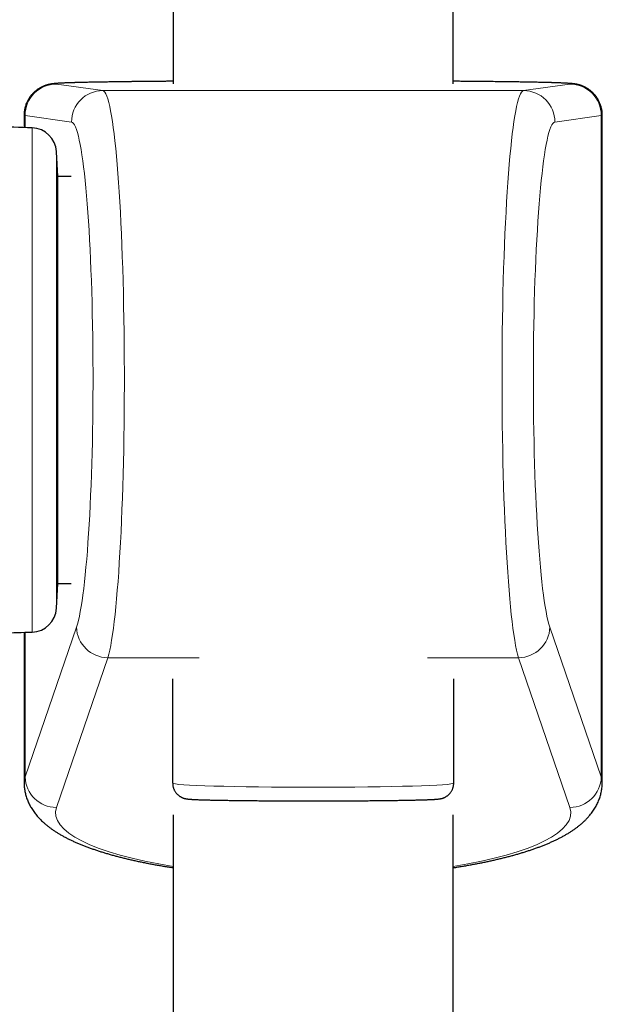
# Model space of a CAD drawing. Header units: millimetres. Extents: x 8 to 976, y 12 to 975.
# Tile 13 of 256: x 382 to 419, y 592 to 655. Entities that reach past the tile are written whole.
import ezdxf

# ---------------------------------------------------------------- set-up
doc = ezdxf.new("R2010")
doc.units = ezdxf.units.MM

msp = doc.modelspace()

# ---------------------------------------------------------------- linework, layer by layer
at = {"color": 7, "linetype": 'Continuous', "lineweight": 30}
for p, q in [((409.587, 650.875), (409.587, 939.673)), ((391.787, 796.442), (391.787, 650.875)), ((382.295, 648.875), (382.295, 648.089)), ((419.079, 606.416), (419.079, 648.875)), ((384.442, 644.977), (384.359, 646.558)), ((385.285, 644.977), (384.442, 644.977)), ((384.442, 619.077), (384.442, 644.977)), ((384.359, 617.496), (384.442, 619.077)), ((384.442, 619.077), (385.285, 619.077)), ((382.295, 615.965), (382.295, 606.416)), ((391.748, 606.369), (391.748, 613.007)), ((409.626, 606.369), (409.626, 613.007)), ((391.787, 604.356), (391.787, 343.87)), ((409.587, 343.87), (409.587, 604.356))]:
    msp.add_line(p, q, dxfattribs=at)
at = {"color": 252, "linetype": 'Continuous', "lineweight": 0}
for p, q in [((384.354, 650.858), (387.306, 650.445)), ((414.068, 650.445), (417.02, 650.858)), ((387.306, 650.445), (414.068, 650.445)), ((382.361, 648.858), (382.361, 648.087)), ((385.313, 648.445), (382.361, 648.858)), ((419.013, 648.858), (416.061, 648.445)), ((419.013, 648.858), (419.013, 606.76)), ((382.81, 615.981), (382.81, 648.074)), ((384.359, 646.558), (384.359, 617.496)), ((382.361, 606.76), (385.63, 616.293)), ((415.745, 616.293), (419.013, 606.76)), ((382.361, 615.967), (382.361, 606.76)), ((387.622, 614.352), (384.354, 604.818)), ((387.622, 614.352), (393.424, 614.352)), ((407.95, 614.352), (413.752, 614.352)), ((417.02, 604.818), (413.752, 614.352))]:
    msp.add_line(p, q, dxfattribs=at)
for centre, radius, start, end in [((384.36, 648.86), 1.999, 90.16805, 180.03349), ((417.014, 648.86), 1.999, 359.96651, 89.8319), ((387.312, 648.446), 1.999, 90.16806, 180.0335), ((414.062, 648.446), 1.999, 359.9665, 89.83194), ((387.644, 616.367), 2.016, 182.10494, 269.39341), ((413.73, 616.367), 2.016, 270.60661, 357.89506), ((384.375, 606.834), 2.016, 182.10487, 269.39351), ((416.999, 606.834), 2.016, 270.60654, 357.89513)]:
    msp.add_arc(centre, radius, start, end, dxfattribs=at)
at = {"color": 7, "linetype": 'Continuous', "lineweight": 30}
for centre, radius, start, end in [((367.712, 148.302), 500, 88.26968, 88.53757), ((382.761, 646.475), 1.6, 3, 88.26968), ((382.761, 617.58), 1.6, 271.73032, 357), ((367.712, 1115.753), 500, 271.30285, 271.73032)]:
    msp.add_arc(centre, radius, start, end, dxfattribs=at)
at = {"color": 252, "linetype": 'Continuous', "lineweight": 0}
for centre, major_axis, ratio, start_param, end_param in [((400.687, 650.875), (16.392, 0), 0.011892, 2.144756, 3.226257), ((400.687, 650.875), (16.392, 0), 0.011892, 6.198521, 7.280022), ((387.29, 632.131), (0, 18.315), 0.0756, 3.384281, 6.271294), ((414.084, 632.131), (0, 18.315), 0.0756, 0.011891, 2.898905), ((400.687, 648.875), (18.392, 0), 0.010599, 3.141593, 3.226257), ((400.687, 648.875), (18.392, 0), 0.010599, 6.198521, 6.283185), ((385.297, 632.131), (0, 16.315), 0.084868, 3.384281, 6.271294), ((416.077, 632.131), (0, 16.315), 0.084868, 0.011891, 2.898905), ((400.687, 606.416), (18.392, 0), 0.220646, 3.056928, 3.141599), ((400.687, 606.416), (18.392, 0), 0.220646, 0.000003, 0.084665), ((400.687, 606.369), (8.939, 0), 0.029047, 3.141593, 6.283185), ((400.687, 604.475), (16.392, 0), 0.247568, 3.056928, 4.13843), ((400.687, 604.475), (16.392, 0), 0.247568, 5.286348, 6.36785)]:
    msp.add_ellipse(centre, major_axis=major_axis, ratio=ratio, start_param=start_param, end_param=end_param, dxfattribs=at)
at = {"color": 7, "linetype": 'Continuous', "lineweight": 30}
for points, knots in [([(391.787, 651.039), (391.731, 651.038), (391.583, 651.037), (391.348, 651.035), (391.082, 651.033), (390.821, 651.031), (390.562, 651.028), (390.308, 651.026), (390.058, 651.023), (389.812, 651.021), (389.57, 651.018), (389.332, 651.016), (389.099, 651.013), (388.87, 651.01), (388.646, 651.007), (388.427, 651.004), (388.212, 651.002), (388.001, 650.999), (387.796, 650.996), (387.596, 650.992), (387.4, 650.989), (387.21, 650.986), (387.025, 650.983), (386.845, 650.98), (386.67, 650.976), (386.501, 650.973), (386.337, 650.97), (386.178, 650.966), (386.025, 650.963), (385.877, 650.959), (385.734, 650.955), (385.597, 650.952), (385.466, 650.948), (385.339, 650.944), (385.219, 650.941), (385.103, 650.937), (384.993, 650.933), (384.888, 650.929), (384.788, 650.924), (384.692, 650.92), (384.6, 650.916), (384.511, 650.911), (384.423, 650.905), (384.33, 650.899), (384.246, 650.892), (384.174, 650.884), (384.122, 650.878), (384.077, 650.872), (384.035, 650.866), (383.995, 650.859), (383.955, 650.852), (383.914, 650.844), (383.873, 650.835), (383.83, 650.825), (383.786, 650.813), (383.739, 650.8), (383.69, 650.785), (383.638, 650.767), (383.582, 650.747), (383.523, 650.723), (383.46, 650.695), (383.393, 650.663), (383.323, 650.625), (383.249, 650.582), (383.174, 650.533), (383.097, 650.478), (383.02, 650.418), (382.944, 650.352), (382.871, 650.281), (382.8, 650.205), (382.732, 650.125), (382.669, 650.041), (382.61, 649.953), (382.555, 649.862), (382.505, 649.768), (382.458, 649.668), (382.416, 649.562), (382.378, 649.45), (382.348, 649.336), (382.325, 649.222), (382.308, 649.108), (382.298, 648.994), (382.294, 648.916), (382.296, 648.876), (382.296, 648.875)], [0, 0, 0, 0, 0.010848, 0.028342, 0.045838, 0.063335, 0.080835, 0.098337, 0.115842, 0.133349, 0.15086, 0.168373, 0.18589, 0.203411, 0.220936, 0.238465, 0.256, 0.273541, 0.291088, 0.308642, 0.326204, 0.343776, 0.361357, 0.378951, 0.396557, 0.414178, 0.431817, 0.449476, 0.467159, 0.48487, 0.502613, 0.520395, 0.538224, 0.55611, 0.574068, 0.592113, 0.610271, 0.628575, 0.647074, 0.665838, 0.684982, 0.7047, 0.725354, 0.747763, 0.774517, 0.790511, 0.801321, 0.810452, 0.818207, 0.824924, 0.830851, 0.836173, 0.841032, 0.845547, 0.849814, 0.853919, 0.857941, 0.861946, 0.865978, 0.870102, 0.874373, 0.878832, 0.88351, 0.888413, 0.893529, 0.898826, 0.904267, 0.909815, 0.91544, 0.921118, 0.926833, 0.932573, 0.938332, 0.944103, 0.949883, 0.955669, 0.962093, 0.968486, 0.97483, 0.981128, 0.987381, 0.993591, 0.999761, 1, 1, 1, 1]), ([(419.078, 648.875), (419.078, 648.91), (419.077, 648.982), (419.068, 649.092), (419.053, 649.203), (419.031, 649.312), (419.004, 649.419), (418.972, 649.524), (418.933, 649.626), (418.89, 649.725), (418.842, 649.821), (418.789, 649.914), (418.732, 650.003), (418.671, 650.088), (418.606, 650.169), (418.538, 650.245), (418.467, 650.317), (418.394, 650.384), (418.32, 650.445), (418.245, 650.502), (418.17, 650.553), (418.097, 650.599), (418.026, 650.639), (417.957, 650.674), (417.893, 650.705), (417.832, 650.731), (417.774, 650.753), (417.721, 650.773), (417.67, 650.789), (417.622, 650.804), (417.578, 650.816), (417.535, 650.827), (417.494, 650.837), (417.454, 650.845), (417.416, 650.853), (417.378, 650.86), (417.339, 650.866), (417.3, 650.872), (417.259, 650.877), (417.213, 650.883), (417.16, 650.888), (417.091, 650.895), (417.01, 650.901), (416.92, 650.907), (416.832, 650.912), (416.741, 650.917), (416.645, 650.922), (416.543, 650.926), (416.437, 650.931), (416.327, 650.935), (416.213, 650.939), (416.093, 650.943), (415.969, 650.946), (415.839, 650.95), (415.703, 650.954), (415.563, 650.957), (415.416, 650.961), (415.265, 650.965), (415.108, 650.968), (414.946, 650.971), (414.779, 650.975), (414.606, 650.978), (414.428, 650.982), (414.245, 650.985), (414.056, 650.988), (413.863, 650.991), (413.664, 650.994), (413.461, 650.997), (413.253, 651), (413.04, 651.003), (412.822, 651.006), (412.6, 651.009), (412.373, 651.012), (412.141, 651.014), (411.905, 651.017), (411.665, 651.02), (411.421, 651.022), (411.172, 651.025), (410.92, 651.027), (410.663, 651.03), (410.403, 651.032), (410.139, 651.034), (409.871, 651.036), (409.687, 651.038), (409.591, 651.039), (409.587, 651.039)], [0, 0, 0, 0, 0.005673, 0.011766, 0.01782, 0.023837, 0.029817, 0.03576, 0.041666, 0.047534, 0.053362, 0.05915, 0.064895, 0.070594, 0.076242, 0.081833, 0.087359, 0.092807, 0.098161, 0.1034, 0.108499, 0.113431, 0.118173, 0.122716, 0.127064, 0.13124, 0.135284, 0.139243, 0.143174, 0.147137, 0.151179, 0.155373, 0.159796, 0.164533, 0.169685, 0.175371, 0.181743, 0.188999, 0.197416, 0.20742, 0.21973, 0.235837, 0.260247, 0.282066, 0.30231, 0.321426, 0.341668, 0.361115, 0.38006, 0.398675, 0.417059, 0.435274, 0.453361, 0.471349, 0.489259, 0.507106, 0.524903, 0.542657, 0.560377, 0.578067, 0.595731, 0.613375, 0.631, 0.64861, 0.666205, 0.683789, 0.701362, 0.718925, 0.73648, 0.754028, 0.771569, 0.789104, 0.806634, 0.824159, 0.84168, 0.859197, 0.87671, 0.89422, 0.911727, 0.929232, 0.946733, 0.964233, 0.98173, 0.999226, 1, 1, 1, 1]), ([(382.296, 606.416), (382.296, 606.386), (382.296, 606.309), (382.303, 606.186), (382.317, 606.048), (382.337, 605.911), (382.363, 605.776), (382.395, 605.641), (382.434, 605.508), (382.478, 605.377), (382.528, 605.247), (382.584, 605.119), (382.645, 604.993), (382.712, 604.868), (382.785, 604.745), (382.864, 604.624), (382.949, 604.504), (383.04, 604.385), (383.138, 604.267), (383.242, 604.15), (383.353, 604.034), (383.472, 603.919), (383.599, 603.804), (383.734, 603.69), (383.877, 603.577), (384.028, 603.465), (384.188, 603.354), (384.356, 603.245), (384.531, 603.137), (384.713, 603.032), (384.901, 602.93), (385.094, 602.83), (385.292, 602.734), (385.494, 602.641), (385.7, 602.55), (385.91, 602.462), (386.123, 602.377), (386.34, 602.294), (386.561, 602.214), (386.785, 602.136), (387.012, 602.06), (387.243, 601.987), (387.478, 601.915), (387.716, 601.845), (387.958, 601.777), (388.203, 601.711), (388.451, 601.646), (388.703, 601.584), (388.959, 601.523), (389.217, 601.463), (389.479, 601.405), (389.745, 601.349), (390.013, 601.294), (390.285, 601.241), (390.559, 601.19), (390.837, 601.14), (391.118, 601.092), (391.401, 601.045), (391.624, 601.009), (391.754, 600.99), (391.787, 600.985)], [0, 0, 0, 0, 0.008381, 0.021011, 0.033642, 0.046295, 0.058993, 0.071758, 0.084614, 0.097587, 0.110703, 0.123992, 0.137483, 0.15121, 0.165209, 0.179518, 0.194177, 0.209229, 0.224718, 0.240688, 0.257182, 0.274236, 0.29188, 0.310129, 0.328975, 0.348386, 0.368302, 0.388634, 0.409275, 0.430113, 0.451044, 0.471963, 0.492803, 0.513525, 0.534105, 0.554533, 0.574806, 0.594925, 0.614895, 0.634725, 0.654421, 0.673992, 0.693446, 0.712791, 0.732034, 0.751181, 0.77024, 0.789216, 0.808114, 0.82694, 0.845698, 0.864391, 0.883025, 0.901602, 0.920125, 0.938599, 0.957025, 0.975406, 0.993745, 1, 1, 1, 1]), ([(391.748, 606.369), (391.748, 606.343), (391.749, 606.292), (391.759, 606.214), (391.774, 606.138), (391.794, 606.063), (391.82, 605.991), (391.851, 605.923), (391.887, 605.858), (391.926, 605.796), (391.969, 605.739), (392.015, 605.686), (392.063, 605.638), (392.113, 605.594), (392.162, 605.556), (392.212, 605.522), (392.259, 605.494), (392.304, 605.47), (392.346, 605.45), (392.386, 605.434), (392.422, 605.42), (392.457, 605.408), (392.489, 605.399), (392.519, 605.391), (392.549, 605.384), (392.578, 605.378), (392.607, 605.372), (392.638, 605.367), (392.673, 605.362), (392.715, 605.357), (392.769, 605.351), (392.832, 605.346), (392.901, 605.34), (392.972, 605.336), (393.048, 605.332), (393.13, 605.328), (393.216, 605.324), (393.307, 605.32), (393.402, 605.316), (393.503, 605.313), (393.608, 605.309), (393.719, 605.306), (393.835, 605.303), (393.956, 605.299), (394.082, 605.296), (394.214, 605.293), (394.35, 605.29), (394.491, 605.287), (394.637, 605.284), (394.788, 605.282), (394.943, 605.279), (395.103, 605.276), (395.267, 605.274), (395.435, 605.271), (395.608, 605.269), (395.784, 605.266), (395.965, 605.264), (396.149, 605.262), (396.336, 605.26), (396.527, 605.258), (396.722, 605.256), (396.919, 605.254), (397.12, 605.253), (397.323, 605.251), (397.529, 605.249), (397.737, 605.248), (397.948, 605.247), (398.16, 605.245), (398.375, 605.244), (398.592, 605.243), (398.81, 605.242), (399.03, 605.242), (399.251, 605.241), (399.473, 605.24), (399.696, 605.24), (399.92, 605.239), (400.145, 605.239), (400.37, 605.239), (400.595, 605.239), (400.82, 605.239), (401.045, 605.239), (401.27, 605.239), (401.495, 605.239), (401.719, 605.24), (401.942, 605.24), (402.163, 605.241), (402.384, 605.242), (402.604, 605.243), (402.822, 605.243), (403.038, 605.245), (403.252, 605.246), (403.465, 605.247), (403.675, 605.248), (403.883, 605.25), (404.088, 605.251), (404.291, 605.253), (404.491, 605.255), (404.687, 605.256), (404.881, 605.258), (405.071, 605.26), (405.258, 605.262), (405.442, 605.265), (405.621, 605.267), (405.797, 605.269), (405.968, 605.272), (406.136, 605.274), (406.299, 605.277), (406.458, 605.279), (406.612, 605.282), (406.762, 605.285), (406.907, 605.288), (407.047, 605.291), (407.182, 605.294), (407.312, 605.297), (407.437, 605.3), (407.557, 605.303), (407.672, 605.306), (407.781, 605.31), (407.885, 605.313), (407.984, 605.317), (408.078, 605.32), (408.166, 605.324), (408.249, 605.328), (408.327, 605.332), (408.401, 605.336), (408.471, 605.34), (408.539, 605.345), (408.61, 605.351), (408.671, 605.358), (408.724, 605.365), (408.761, 605.371), (408.792, 605.377), (408.823, 605.383), (408.855, 605.391), (408.887, 605.399), (408.921, 605.409), (408.956, 605.422), (408.995, 605.436), (409.036, 605.454), (409.08, 605.475), (409.127, 605.501), (409.177, 605.532), (409.228, 605.568), (409.28, 605.61), (409.331, 605.657), (409.38, 605.709), (409.426, 605.766), (409.468, 605.827), (409.506, 605.891), (409.54, 605.959), (409.568, 606.029), (409.592, 606.103), (409.61, 606.182), (409.622, 606.263), (409.626, 606.326), (409.626, 606.361), (409.626, 606.369)], [0, 0, 0, 0, 0.002825, 0.005768, 0.008676, 0.011549, 0.014387, 0.017192, 0.019962, 0.022694, 0.025387, 0.028036, 0.030632, 0.033165, 0.035622, 0.037986, 0.040248, 0.042411, 0.044493, 0.046526, 0.048555, 0.050621, 0.052773, 0.055075, 0.057599, 0.060436, 0.063702, 0.067564, 0.072286, 0.07835, 0.086926, 0.097886, 0.107528, 0.116581, 0.126172, 0.135356, 0.144302, 0.153101, 0.1618, 0.170428, 0.179004, 0.187539, 0.196043, 0.204522, 0.212981, 0.221422, 0.229849, 0.238264, 0.246668, 0.255062, 0.263448, 0.271827, 0.280199, 0.288564, 0.296924, 0.305279, 0.313629, 0.321975, 0.330316, 0.338654, 0.346988, 0.355318, 0.363646, 0.37197, 0.380292, 0.388611, 0.396928, 0.405243, 0.413555, 0.421866, 0.430175, 0.438483, 0.446789, 0.455094, 0.463398, 0.471702, 0.480004, 0.488307, 0.496609, 0.504911, 0.513213, 0.521515, 0.529817, 0.53812, 0.546424, 0.554728, 0.563034, 0.571341, 0.579649, 0.587958, 0.59627, 0.604583, 0.612898, 0.621215, 0.629535, 0.637858, 0.646183, 0.654511, 0.662842, 0.671177, 0.679515, 0.687857, 0.696203, 0.704553, 0.712908, 0.721268, 0.729633, 0.738004, 0.746382, 0.754766, 0.763158, 0.771559, 0.77997, 0.788391, 0.796826, 0.805276, 0.813743, 0.822232, 0.830747, 0.839295, 0.847885, 0.856529, 0.865247, 0.874068, 0.883039, 0.892243, 0.901841, 0.912216, 0.924685, 0.931349, 0.935589, 0.939174, 0.942237, 0.944923, 0.947342, 0.949584, 0.951722, 0.953824, 0.955929, 0.958085, 0.960333, 0.962697, 0.965182, 0.967771, 0.970439, 0.973161, 0.975918, 0.978697, 0.981491, 0.984295, 0.987104, 0.989918, 0.993026, 0.996097, 0.999126, 1, 1, 1, 1]), ([(409.587, 600.985), (409.618, 600.989), (409.745, 601.008), (409.966, 601.044), (410.249, 601.09), (410.529, 601.139), (410.806, 601.188), (411.08, 601.24), (411.351, 601.292), (411.618, 601.347), (411.883, 601.403), (412.144, 601.46), (412.401, 601.519), (412.655, 601.58), (412.906, 601.642), (413.154, 601.706), (413.397, 601.772), (413.638, 601.839), (413.874, 601.908), (414.108, 601.979), (414.337, 602.052), (414.563, 602.127), (414.786, 602.204), (415.004, 602.283), (415.22, 602.365), (415.431, 602.449), (415.639, 602.535), (415.844, 602.624), (416.045, 602.716), (416.242, 602.812), (416.435, 602.91), (416.624, 603.012), (416.809, 603.117), (416.989, 603.226), (417.164, 603.339), (417.331, 603.455), (417.492, 603.573), (417.645, 603.694), (417.789, 603.816), (417.925, 603.94), (418.052, 604.065), (418.17, 604.191), (418.28, 604.318), (418.382, 604.446), (418.476, 604.574), (418.563, 604.704), (418.642, 604.834), (418.715, 604.966), (418.781, 605.098), (418.84, 605.232), (418.893, 605.367), (418.939, 605.503), (418.978, 605.64), (419.011, 605.777), (419.038, 605.916), (419.058, 606.055), (419.071, 606.194), (419.078, 606.315), (419.078, 606.389), (419.078, 606.416)], [0, 0, 0, 0, 0.005877, 0.02417, 0.042501, 0.060874, 0.07929, 0.097751, 0.116262, 0.134823, 0.15344, 0.172113, 0.190848, 0.209649, 0.228518, 0.247462, 0.266484, 0.285591, 0.304788, 0.324081, 0.343478, 0.362986, 0.382612, 0.402365, 0.422254, 0.442286, 0.462469, 0.48281, 0.503311, 0.523972, 0.544785, 0.565731, 0.586776, 0.607862, 0.628884, 0.649733, 0.670286, 0.690418, 0.710022, 0.729022, 0.747376, 0.765079, 0.782149, 0.798624, 0.81455, 0.82998, 0.844965, 0.859555, 0.873798, 0.887736, 0.90141, 0.914857, 0.928109, 0.941196, 0.954148, 0.96699, 0.979745, 0.992438, 1, 1, 1, 1])]:
    msp.add_open_spline(points, degree=3, knots=knots, dxfattribs=at)

doc.saveas('drawing.dxf')
